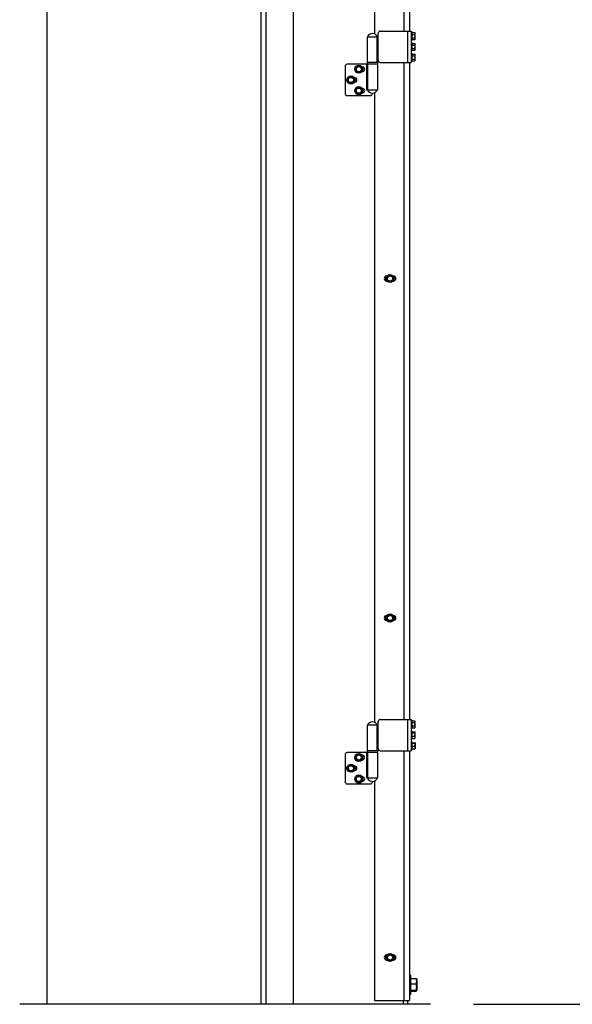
# Model space of a CAD drawing. Header units: inches. Extents: x 170 to 288, y 234 to 248.
# Tile 68 of 192: x 184.74 to 185.92, y 240.14 to 242.24. Entities that reach past the tile are written whole.
import ezdxf

# ---------------------------------------------------------------- set-up
doc = ezdxf.new("R2010")
doc.units = ezdxf.units.IN
doc.header["$LTSCALE"] = 0.25
doc.header["$MEASUREMENT"] = 0
doc.layers.add('ANNOTATIONS', color=1, linetype='Continuous')
doc.layers.add('SLIM E GUIDE MOTOR LH', color=7, linetype='Continuous')
doc.styles.add('ARIAL', font='arial.ttf', dxfattribs={"height": 0.09375})
doc.dimstyles.new('STANDARD$0', dxfattribs={"dimtxt": 0.09375, "dimasz": 0.09375, "dimexe": 0.03125, "dimexo": 0.046875, "dimgap": 0.09, "dimtad": 0, "dimtih": 1, "dimtoh": 1, "dimdec": 4, "dimzin": 0, "dimdsep": 46, "dimtxsty": 'ARIAL', "dimcen": 0.09, "dimadec": 0, "dimazin": 0, "dimtfac": 1, "dimtdec": 4, "dimtofl": 0, "dimtmove": 0, "dimatfit": 1, "dimfxl": 1, "dimtolj": 1, "dimtzin": 0, "dimarcsym": 0})

# ---------------------------------------------------------------- blocks, each defined once
blk = doc.blocks.new('*D11')
at = {"layer": 'ANNOTATIONS', "color": 0, "lineweight": -2, "transparency": 16777216}
for p, q in [((185.6191, 244.1438), (187.0176, 244.1438)), ((186.9864, 244.05), (186.9864, 242.359)), ((186.9864, 240.2332), (186.9864, 241.9242)), ((185.7089, 240.1394), (187.0176, 240.1394))]:
    blk.add_line(p, q, dxfattribs=at)
at = {"layer": 'ANNOTATIONS', "color": 0, "transparency": 16777216}
for points in [[(186.9707, 244.05), (187.002, 244.05), (186.9864, 244.1438)], [(186.9707, 240.2332), (187.002, 240.2332), (186.9864, 240.1394)]]:
    blk.add_solid(points, dxfattribs=at)
at = {"layer": 'defpoints', "color": 0, "transparency": 16777216}
for p in [(185.5723, 244.1438), (186.9864, 244.1438), (185.6621, 240.1394)]:
    blk.add_point(p, dxfattribs=at)
at = {"layer": 'ANNOTATIONS', "color": 0, "transparency": 16777216, "insert": (186.9864, 242.1416), "char_height": 0.09375, "attachment_point": 5, "style": 'ARIAL'}
blk.add_mtext('\\A1;OPENING \\PHEIGHT', dxfattribs=at)

msp = doc.modelspace()

# ---------------------------------------------------------------- linework, layer by layer
at = {"layer": 'SLIM E GUIDE MOTOR LH'}
for p, q in [((184.79888, 240.13944), (184.79888, 245.57528)), ((185.2558, 240.13944), (185.2558, 245.57528)), ((185.26544, 244.18944), (185.26544, 240.13944)), ((185.32413, 244.18944), (185.32413, 240.13944)), ((185.55997, 243.64778), (185.55997, 242.21778)), ((185.57227, 243.64778), (185.57227, 242.21778)), ((185.49747, 243.58297), (185.49747, 242.21176)), ((185.48278, 242.14694), (185.48278, 242.20528)), ((185.5056, 242.20528), (185.48278, 242.20528)), ((185.5036, 242.15111), (185.5036, 242.20528)), ((185.5056, 242.15111), (185.5056, 242.21361)), ((185.50977, 242.21778), (185.57624, 242.21778)), ((185.5681, 242.21778), (185.5681, 242.15111)), ((185.57624, 242.21778), (185.57624, 242.15111)), ((185.57624, 242.21603), (185.5779, 242.21603)), ((185.5779, 242.19869), (185.5779, 242.21603)), ((185.5779, 242.21457), (185.58368, 242.21457)), ((185.5779, 242.21066), (185.58368, 242.21066)), ((185.58367, 242.21459), (185.58424, 242.21361)), ((185.58368, 242.21457), (185.58374, 242.21439)), ((185.58368, 242.21066), (185.58424, 242.21261)), ((185.58424, 242.20111), (185.58424, 242.21361)), ((185.5779, 242.19869), (185.57624, 242.19869)), ((185.57624, 242.19311), (185.5779, 242.19311)), ((185.5779, 242.20345), (185.58368, 242.20345)), ((185.5779, 242.20015), (185.58368, 242.20015)), ((185.5779, 242.17578), (185.5779, 242.19311)), ((185.5779, 242.19166), (185.58368, 242.19166)), ((185.5779, 242.1878), (185.58368, 242.1878)), ((185.58424, 242.20111), (185.58367, 242.20014)), ((185.58368, 242.20015), (185.58424, 242.2018)), ((185.58368, 242.19167), (185.58424, 242.19069)), ((185.58368, 242.19166), (185.58373, 242.19151)), ((185.58368, 242.1878), (185.58424, 242.18973)), ((185.58424, 242.17819), (185.58424, 242.19069)), ((185.5779, 242.17578), (185.57624, 242.17578)), ((185.57624, 242.17019), (185.5779, 242.17019)), ((185.5779, 242.18059), (185.58368, 242.18059)), ((185.5779, 242.17723), (185.58368, 242.17723)), ((185.5779, 242.15286), (185.5779, 242.17019)), ((185.5779, 242.16874), (185.58368, 242.16874)), ((185.5779, 242.16523), (185.58368, 242.16523)), ((185.58368, 242.17723), (185.58424, 242.17891)), ((185.58424, 242.17819), (185.58368, 242.17722)), ((185.58368, 242.16875), (185.58424, 242.16778)), ((185.58368, 242.16523), (185.58424, 242.16699)), ((185.58424, 242.15528), (185.58424, 242.16778)), ((185.43495, 242.14278), (185.43495, 242.08444)), ((185.50378, 242.14694), (185.43911, 242.14694)), ((185.4576, 242.13963), (185.46057, 242.14168)), ((185.48095, 242.14694), (185.48095, 242.09278)), ((185.5056, 242.15111), (185.48278, 242.15111)), ((185.48295, 242.14694), (185.48295, 242.09278)), ((185.50378, 242.15111), (185.50378, 242.09278)), ((185.50977, 242.15111), (185.57624, 242.15111)), ((185.55997, 242.15111), (185.55997, 240.74778)), ((185.57227, 242.15111), (185.57227, 240.74778)), ((185.5779, 242.15286), (185.57624, 242.15286)), ((185.5779, 242.15801), (185.58368, 242.15801)), ((185.5779, 242.15431), (185.58368, 242.15431)), ((185.58368, 242.15431), (185.58424, 242.15616)), ((185.58424, 242.15528), (185.58368, 242.15431)), ((185.45817, 242.13244), (185.45788, 242.13603)), ((185.47063, 242.13342), (185.46766, 242.13138)), ((185.47006, 242.14062), (185.47034, 242.13702)), ((185.47245, 242.14094), (185.47157, 242.14094)), ((185.47157, 242.13211), (185.47245, 242.13211)), ((185.4409, 242.11665), (185.44385, 242.11873)), ((185.44154, 242.10946), (185.44122, 242.11306)), ((185.45399, 242.11057), (185.45104, 242.1085)), ((185.45335, 242.11776), (185.45367, 242.11417)), ((185.45578, 242.11803), (185.4549, 242.11803)), ((185.4549, 242.10919), (185.45578, 242.10919)), ((185.43911, 242.08028), (185.48911, 242.08028)), ((185.45741, 242.09337), (185.46025, 242.09561)), ((185.45844, 242.08623), (185.45793, 242.0898)), ((185.47081, 242.08802), (185.46798, 242.08578)), ((185.46978, 242.09516), (185.4703, 242.09159)), ((185.47245, 242.09511), (185.47157, 242.09511)), ((185.47157, 242.08628), (185.47245, 242.08628)), ((185.48095, 242.09278), (185.50378, 242.09278)), ((185.49328, 242.08444), (185.49328, 242.08549)), ((185.49747, 242.0863), (185.49747, 240.74176)), ((185.52388, 241.69465), (185.52351, 241.69465)), ((185.52351, 241.68424), (185.52388, 241.68424)), ((185.52583, 241.69467), (185.52934, 241.69552)), ((185.52876, 241.68252), (185.52628, 241.68514)), ((185.53578, 241.68421), (185.53227, 241.68337)), ((185.53285, 241.69637), (185.53533, 241.69375)), ((185.5381, 241.69465), (185.53773, 241.69465)), ((185.53773, 241.68424), (185.5381, 241.68424)), ((185.52388, 240.96965), (185.52351, 240.96965)), ((185.52521, 240.969), (185.52858, 240.97028)), ((185.53195, 240.97157), (185.53475, 240.96929)), ((185.5381, 240.96965), (185.53773, 240.96965)), ((185.52351, 240.95924), (185.52388, 240.95924)), ((185.52966, 240.95732), (185.52686, 240.9596)), ((185.5364, 240.95989), (185.53303, 240.9586)), ((185.53773, 240.95924), (185.5381, 240.95924)), ((185.48278, 240.67694), (185.48278, 240.73528)), ((185.5056, 240.73528), (185.48278, 240.73528)), ((185.5036, 240.68111), (185.5036, 240.73528)), ((185.5056, 240.68111), (185.5056, 240.74361)), ((185.50977, 240.74778), (185.57624, 240.74778)), ((185.5681, 240.74778), (185.5681, 240.68111)), ((185.57624, 240.74778), (185.57624, 240.68111)), ((185.57624, 240.74603), (185.5779, 240.74603)), ((185.5779, 240.72869), (185.5779, 240.74603)), ((185.5779, 240.74454), (185.58368, 240.74454)), ((185.5779, 240.74162), (185.58368, 240.74162)), ((185.5779, 240.73445), (185.58368, 240.73445)), ((185.58368, 240.74162), (185.58424, 240.74308)), ((185.58388, 240.74423), (185.58424, 240.74361)), ((185.58388, 240.74423), (185.58388, 240.74423)), ((185.58424, 240.73111), (185.58424, 240.74361)), ((185.5779, 240.72869), (185.57624, 240.72869)), ((185.57624, 240.72311), (185.5779, 240.72311)), ((185.5779, 240.73019), (185.58368, 240.73019)), ((185.5779, 240.70578), (185.5779, 240.72311)), ((185.5779, 240.72146), (185.58368, 240.72146)), ((185.5779, 240.71941), (185.58368, 240.71941)), ((185.5779, 240.7124), (185.58368, 240.7124)), ((185.58368, 240.73019), (185.58424, 240.73232)), ((185.58382, 240.73053), (185.58368, 240.73019)), ((185.58368, 240.71941), (185.58424, 240.72044)), ((185.58424, 240.73111), (185.58388, 240.73049)), ((185.58405, 240.72102), (185.58406, 240.72101)), ((185.58406, 240.72101), (185.58424, 240.72069)), ((185.58424, 240.70819), (185.58424, 240.72069)), ((185.5779, 240.70578), (185.57624, 240.70578)), ((185.57624, 240.70019), (185.5779, 240.70019)), ((185.5779, 240.70743), (185.58368, 240.70743)), ((185.5779, 240.68286), (185.5779, 240.70019)), ((185.5779, 240.69819), (185.58368, 240.69819)), ((185.5779, 240.69726), (185.58368, 240.69726)), ((185.5779, 240.6906), (185.58368, 240.6906)), ((185.58368, 240.70743), (185.58424, 240.70991)), ((185.58397, 240.70793), (185.58368, 240.70743)), ((185.58368, 240.69726), (185.58424, 240.69773)), ((185.58406, 240.70788), (185.58405, 240.70787)), ((185.58424, 240.70819), (185.58406, 240.70788)), ((185.58424, 240.69773), (185.58424, 240.68528)), ((185.43495, 240.67278), (185.43495, 240.61444)), ((185.50378, 240.67694), (185.43911, 240.67694)), ((185.45719, 240.66857), (185.45981, 240.67106)), ((185.46934, 240.6715), (185.47019, 240.66799)), ((185.47245, 240.67094), (185.47157, 240.67094)), ((185.48095, 240.67694), (185.48095, 240.62278)), ((185.5056, 240.68111), (185.48278, 240.68111)), ((185.48295, 240.67694), (185.48295, 240.62278)), ((185.50378, 240.68111), (185.50378, 240.62278)), ((185.50977, 240.68111), (185.57624, 240.68111)), ((185.55997, 240.68111), (185.55997, 240.14778)), ((185.57227, 240.68111), (185.57227, 240.14778)), ((185.5779, 240.68286), (185.57624, 240.68286)), ((185.5779, 240.68487), (185.58368, 240.68487)), ((185.58368, 240.68487), (185.58424, 240.68773)), ((185.452, 240.64921), (185.45329, 240.64584)), ((185.45888, 240.66155), (185.45804, 240.66506)), ((185.47103, 240.66449), (185.46842, 240.662)), ((185.47157, 240.66211), (185.47245, 240.66211)), ((185.44032, 240.64476), (185.4426, 240.64755)), ((185.44289, 240.63801), (185.44161, 240.64138)), ((185.45457, 240.64247), (185.45229, 240.63967)), ((185.45578, 240.64803), (185.4549, 240.64803)), ((185.4549, 240.63919), (185.45578, 240.63919)), ((185.43911, 240.61028), (185.48911, 240.61028)), ((185.4569, 240.62069), (185.4587, 240.62382)), ((185.4605, 240.61444), (185.4587, 240.61757)), ((185.46772, 240.62694), (185.46952, 240.62382)), ((185.47133, 240.62069), (185.46952, 240.61757)), ((185.47245, 240.62511), (185.47157, 240.62511)), ((185.47157, 240.61628), (185.47245, 240.61628)), ((185.48095, 240.62278), (185.50378, 240.62278)), ((185.49328, 240.61444), (185.49328, 240.61549)), ((185.49747, 240.6163), (185.49747, 240.14778)), ((185.52388, 240.24465), (185.52351, 240.24465)), ((185.52351, 240.23424), (185.52388, 240.23424)), ((185.52455, 240.24305), (185.52768, 240.24486)), ((185.5308, 240.23223), (185.52768, 240.23403)), ((185.5308, 240.24666), (185.53393, 240.24486)), ((185.53705, 240.23584), (185.53393, 240.23403)), ((185.5381, 240.24465), (185.53773, 240.24465)), ((185.53773, 240.23424), (185.5381, 240.23424)), ((185.57227, 240.20194), (185.5756, 240.20194)), ((185.5756, 240.16028), (185.5756, 240.20194)), ((185.5756, 240.1945), (185.58662, 240.1945)), ((185.58774, 240.19361), (185.58774, 240.16873)), ((185.5756, 240.18313), (185.58662, 240.18313)), ((185.5756, 240.16974), (185.58662, 240.16974)), ((185.5756, 240.16772), (185.58662, 240.16772)), ((185.49747, 240.14778), (185.57227, 240.14778)), ((185.55867, 240.14778), (185.55867, 240.13944)), ((185.5683, 240.14778), (185.5683, 240.13944)), ((185.5756, 240.16028), (185.57227, 240.16028)), ((185.5683, 240.13944), (184.74018, 240.13944)), ((185.32413, 240.13944), (184.79888, 240.13944)), ((185.61737, 240.13944), (185.32413, 240.13944))]:
    msp.add_line(p, q, dxfattribs=at)
for centre, radius in [((185.46411, 242.13653), 0.00867), ((185.46411, 242.13653), 0.00625), ((185.46411, 242.13653), 0.00547), ((185.44745, 242.11361), 0.00867), ((185.44745, 242.11361), 0.00625), ((185.44745, 242.11361), 0.00547), ((185.46411, 242.09069), 0.00867), ((185.46411, 242.09069), 0.00625), ((185.46411, 242.09069), 0.00547), ((185.5308, 241.68944), 0.00867), ((185.5308, 241.68944), 0.00625), ((185.5308, 241.68944), 0.00547), ((185.5308, 240.96444), 0.00867), ((185.5308, 240.96444), 0.00625), ((185.5308, 240.96444), 0.00547), ((185.46411, 240.66653), 0.00867), ((185.46411, 240.66653), 0.00625), ((185.46411, 240.66653), 0.00547), ((185.44745, 240.64361), 0.00867), ((185.44745, 240.64361), 0.00625), ((185.44745, 240.64361), 0.00547), ((185.46411, 240.62069), 0.00867), ((185.46411, 240.62069), 0.00625), ((185.46411, 240.62069), 0.00547), ((185.5308, 240.23944), 0.00867), ((185.5308, 240.23944), 0.00625), ((185.5308, 240.23944), 0.00547)]:
    msp.add_circle(centre, radius, dxfattribs=at)
for centre, radius, start, end in [((185.49328, 242.20136), 0.01121, 20.44434, 159.55566), ((185.50977, 242.21361), 0.00417, 90, 180), ((185.43911, 242.14278), 0.00417, 90, 180), ((185.50977, 242.15528), 0.00417, 180, 270), ((185.47245, 242.13653), 0.00442, 270, 90), ((185.45578, 242.11361), 0.00442, 270, 90), ((185.43911, 242.08444), 0.00417, 180, 270), ((185.47245, 242.09069), 0.00442, 270, 90), ((185.49328, 242.09669), 0.01121, 200.44434, 339.55566), ((185.48911, 242.08444), 0.00417, 270, 0), ((185.52351, 241.68944), 0.00521, 90, 270), ((185.5381, 241.68944), 0.00521, 270, 90), ((185.52351, 240.96444), 0.00521, 90, 270), ((185.5381, 240.96444), 0.00521, 270, 90), ((185.49328, 240.73136), 0.01121, 20.44434, 159.55566), ((185.50977, 240.74361), 0.00417, 90, 180), ((185.43911, 240.67278), 0.00417, 90, 180), ((185.47245, 240.66653), 0.00442, 270, 90), ((185.50977, 240.68528), 0.00417, 180, 270), ((185.45578, 240.64361), 0.00442, 270, 90), ((185.43911, 240.61444), 0.00417, 180, 270), ((185.47245, 240.62069), 0.00442, 270, 90), ((185.49328, 240.62669), 0.01121, 200.44434, 339.55566), ((185.48911, 240.61444), 0.00417, 270, 0), ((185.52351, 240.23944), 0.00521, 90, 270), ((185.5381, 240.23944), 0.00521, 270, 90)]:
    msp.add_arc(centre, radius, start, end, dxfattribs=at)
for points, knots in [([(185.58424, 242.21261), (185.58424, 242.21266), (185.58423, 242.21332), (185.58394, 242.21397), (185.58368, 242.21457)], [0, 0, 0, 0, 0.0701764, 1, 1, 1, 1]), ([(185.58424, 242.20705), (185.58423, 242.20738), (185.5842, 242.2086), (185.5839, 242.20979), (185.58368, 242.21066)], [0, 0, 0, 0, 0.2686526, 1, 1, 1, 1]), ([(185.58368, 242.20345), (185.58376, 242.20375), (185.58409, 242.20493), (185.58418, 242.20615), (185.58424, 242.20705)], [0, 0, 0, 0, 0.2575358, 1, 1, 1, 1]), ([(185.58424, 242.2018), (185.58424, 242.20184), (185.58423, 242.2024), (185.58394, 242.20294), (185.58368, 242.20345)], [0, 0, 0, 0, 0.07021786, 1, 1, 1, 1]), ([(185.58424, 242.18973), (185.58424, 242.18977), (185.58423, 242.19043), (185.58394, 242.19106), (185.58368, 242.19166)], [0, 0, 0, 0, 0.0702006, 1, 1, 1, 1]), ([(185.58424, 242.1842), (185.58423, 242.18452), (185.5842, 242.18574), (185.5839, 242.18693), (185.58368, 242.1878)], [0, 0, 0, 0, 0.2686644, 1, 1, 1, 1]), ([(185.58368, 242.18059), (185.58376, 242.18089), (185.58409, 242.18207), (185.58418, 242.18329), (185.58424, 242.1842)], [0, 0, 0, 0, 0.25755484, 1, 1, 1, 1]), ([(185.58424, 242.17891), (185.58424, 242.17895), (185.58423, 242.17952), (185.58394, 242.18007), (185.58368, 242.18059)], [0, 0, 0, 0, 0.070192, 1, 1, 1, 1]), ([(185.58424, 242.16699), (185.58424, 242.16703), (185.58423, 242.16762), (185.58394, 242.1682), (185.58368, 242.16874)], [0, 0, 0, 0, 0.0701914, 1, 1, 1, 1]), ([(185.58424, 242.16162), (185.58423, 242.16195), (185.5842, 242.16317), (185.5839, 242.16436), (185.58368, 242.16523)], [0, 0, 0, 0, 0.26861788, 1, 1, 1, 1]), ([(185.46057, 242.14168), (185.46064, 242.14172), (185.46164, 242.14242), (185.46263, 242.14309), (185.46354, 242.14372)], [0, 0, 0, 0, 0.0701868, 1, 1, 1, 1]), ([(185.46354, 242.14372), (185.46433, 242.14335), (185.4654, 242.14284), (185.4665, 242.14231), (185.4668, 242.14217)], [0, 0, 0, 0, 0.7313853, 1, 1, 1, 1]), ([(185.4668, 242.14217), (185.46762, 242.14178), (185.46872, 242.14126), (185.46978, 242.14075), (185.47006, 242.14062)], [0, 0, 0, 0, 0.7424565, 1, 1, 1, 1]), ([(185.58368, 242.15801), (185.58376, 242.15831), (185.58409, 242.15949), (185.58418, 242.16071), (185.58424, 242.16162)], [0, 0, 0, 0, 0.25755358, 1, 1, 1, 1]), ([(185.58424, 242.15616), (185.58424, 242.15621), (185.58423, 242.15683), (185.58394, 242.15744), (185.58368, 242.15801)], [0, 0, 0, 0, 0.0702185, 1, 1, 1, 1]), ([(185.44385, 242.11873), (185.44392, 242.11877), (185.44492, 242.11947), (185.4459, 242.12016), (185.4468, 242.1208)], [0, 0, 0, 0, 0.07018403, 1, 1, 1, 1]), ([(185.4468, 242.1208), (185.44759, 242.12043), (185.44867, 242.11993), (185.44978, 242.11942), (185.45008, 242.11928)], [0, 0, 0, 0, 0.73138021, 1, 1, 1, 1]), ([(185.45788, 242.13603), (185.45787, 242.13612), (185.45778, 242.13733), (185.45768, 242.13852), (185.4576, 242.13963)], [0, 0, 0, 0, 0.0701813, 1, 1, 1, 1]), ([(185.46142, 242.13089), (185.46113, 242.13103), (185.46003, 242.13155), (185.45895, 242.13206), (185.45817, 242.13244)], [0, 0, 0, 0, 0.2686195, 1, 1, 1, 1]), ([(185.46468, 242.12933), (185.46441, 242.12946), (185.46335, 242.12997), (185.46224, 242.13049), (185.46142, 242.13089)], [0, 0, 0, 0, 0.2575482, 1, 1, 1, 1]), ([(185.46766, 242.13138), (185.46758, 242.13133), (185.46658, 242.13064), (185.4656, 242.12996), (185.46468, 242.12933)], [0, 0, 0, 0, 0.0701868, 1, 1, 1, 1]), ([(185.47034, 242.13702), (185.47035, 242.13694), (185.47045, 242.13572), (185.47054, 242.13453), (185.47063, 242.13342)], [0, 0, 0, 0, 0.0701813, 1, 1, 1, 1]), ([(185.44122, 242.11306), (185.44121, 242.11314), (185.4411, 242.11436), (185.441, 242.11554), (185.4409, 242.11665)], [0, 0, 0, 0, 0.0701966, 1, 1, 1, 1]), ([(185.44481, 242.10794), (185.44452, 242.10808), (185.44341, 242.1086), (185.44233, 242.1091), (185.44154, 242.10946)], [0, 0, 0, 0, 0.2686425, 1, 1, 1, 1]), ([(185.44809, 242.10642), (185.44781, 242.10655), (185.44674, 242.10705), (185.44564, 242.10756), (185.44481, 242.10794)], [0, 0, 0, 0, 0.2575578, 1, 1, 1, 1]), ([(185.45104, 242.1085), (185.45097, 242.10845), (185.44997, 242.10775), (185.44899, 242.10706), (185.44809, 242.10642)], [0, 0, 0, 0, 0.07018403, 1, 1, 1, 1]), ([(185.45008, 242.11928), (185.4509, 242.1189), (185.45201, 242.11838), (185.45308, 242.11789), (185.45335, 242.11776)], [0, 0, 0, 0, 0.7424644, 1, 1, 1, 1]), ([(185.45367, 242.11417), (185.45368, 242.11408), (185.45379, 242.11287), (185.45389, 242.11168), (185.45399, 242.11057)], [0, 0, 0, 0, 0.0701966, 1, 1, 1, 1]), ([(185.45793, 242.0898), (185.45791, 242.08989), (185.45774, 242.09109), (185.45757, 242.09227), (185.45741, 242.09337)], [0, 0, 0, 0, 0.0701672, 1, 1, 1, 1]), ([(185.46179, 242.08489), (185.46149, 242.08501), (185.46035, 242.08547), (185.45925, 242.08591), (185.45844, 242.08623)], [0, 0, 0, 0, 0.2686385, 1, 1, 1, 1]), ([(185.46025, 242.09561), (185.46031, 242.09566), (185.46127, 242.09641), (185.46221, 242.09715), (185.46308, 242.09784)], [0, 0, 0, 0, 0.0701898, 1, 1, 1, 1]), ([(185.46514, 242.08355), (185.46486, 242.08366), (185.46377, 242.0841), (185.46263, 242.08455), (185.46179, 242.08489)], [0, 0, 0, 0, 0.2575461, 1, 1, 1, 1]), ([(185.46308, 242.09784), (185.46389, 242.09751), (185.46499, 242.09707), (185.46613, 242.09662), (185.46643, 242.0965)], [0, 0, 0, 0, 0.7313651, 1, 1, 1, 1]), ([(185.46798, 242.08578), (185.46791, 242.08573), (185.46695, 242.08498), (185.46602, 242.08424), (185.46514, 242.08355)], [0, 0, 0, 0, 0.0701898, 1, 1, 1, 1]), ([(185.46643, 242.0965), (185.46727, 242.09616), (185.46841, 242.09571), (185.4695, 242.09527), (185.46978, 242.09516)], [0, 0, 0, 0, 0.7424551, 1, 1, 1, 1]), ([(185.4703, 242.09159), (185.47031, 242.0915), (185.47048, 242.0903), (185.47065, 242.08911), (185.47081, 242.08802)], [0, 0, 0, 0, 0.0702095, 1, 1, 1, 1]), ([(185.52379, 241.68775), (185.52387, 241.68804), (185.52421, 241.68917), (185.52455, 241.69034), (185.52481, 241.69121)], [0, 0, 0, 0, 0.2575467, 1, 1, 1, 1]), ([(185.52628, 241.68514), (185.52622, 241.6852), (185.52538, 241.68608), (185.52455, 241.68695), (185.52379, 241.68775)], [0, 0, 0, 0, 0.0701925, 1, 1, 1, 1]), ([(185.52481, 241.69121), (185.5249, 241.69153), (185.52525, 241.6927), (185.52559, 241.69384), (185.52583, 241.69467)], [0, 0, 0, 0, 0.2686517, 1, 1, 1, 1]), ([(185.53227, 241.68337), (185.53219, 241.68335), (185.531, 241.68306), (185.52984, 241.68278), (185.52876, 241.68252)], [0, 0, 0, 0, 0.070191, 1, 1, 1, 1]), ([(185.52934, 241.69552), (185.52942, 241.69554), (185.53061, 241.69583), (185.53177, 241.69611), (185.53285, 241.69637)], [0, 0, 0, 0, 0.07019026, 1, 1, 1, 1]), ([(185.53533, 241.69375), (185.53539, 241.69369), (185.53623, 241.69281), (185.53706, 241.69194), (185.53782, 241.69114)], [0, 0, 0, 0, 0.0701925, 1, 1, 1, 1]), ([(185.5368, 241.68768), (185.53654, 241.68681), (185.5362, 241.68563), (185.53586, 241.68451), (185.53578, 241.68421)], [0, 0, 0, 0, 0.7424638, 1, 1, 1, 1]), ([(185.53782, 241.69114), (185.53757, 241.6903), (185.53724, 241.68916), (185.53689, 241.68799), (185.5368, 241.68768)], [0, 0, 0, 0, 0.7313783, 1, 1, 1, 1]), ([(185.52406, 240.96187), (185.52411, 240.96217), (185.5243, 240.96333), (185.52449, 240.96454), (185.52463, 240.96544)], [0, 0, 0, 0, 0.2575348, 1, 1, 1, 1]), ([(185.52463, 240.96544), (185.52469, 240.96576), (185.52488, 240.96697), (185.52507, 240.96814), (185.52521, 240.969)], [0, 0, 0, 0, 0.268646, 1, 1, 1, 1]), ([(185.52858, 240.97028), (185.52866, 240.97031), (185.5298, 240.97075), (185.53091, 240.97117), (185.53195, 240.97157)], [0, 0, 0, 0, 0.07018724, 1, 1, 1, 1]), ([(185.53475, 240.96929), (185.53481, 240.96924), (185.53576, 240.96847), (185.53669, 240.96772), (185.53755, 240.96702)], [0, 0, 0, 0, 0.07018508, 1, 1, 1, 1]), ([(185.53755, 240.96702), (185.53741, 240.96616), (185.53722, 240.96498), (185.53703, 240.96378), (185.53698, 240.96345)], [0, 0, 0, 0, 0.73135521, 1, 1, 1, 1]), ([(185.52686, 240.9596), (185.52679, 240.95965), (185.52585, 240.96042), (185.52492, 240.96117), (185.52406, 240.96187)], [0, 0, 0, 0, 0.0702353, 1, 1, 1, 1]), ([(185.53303, 240.9586), (185.53295, 240.95857), (185.53181, 240.95814), (185.5307, 240.95771), (185.52966, 240.95732)], [0, 0, 0, 0, 0.07018724, 1, 1, 1, 1]), ([(185.53698, 240.96345), (185.53683, 240.96256), (185.53664, 240.96135), (185.53645, 240.96019), (185.5364, 240.95989)], [0, 0, 0, 0, 0.7424033, 1, 1, 1, 1]), ([(185.58424, 240.73804), (185.58423, 240.73836), (185.5842, 240.73958), (185.5839, 240.74076), (185.58368, 240.74162)], [0, 0, 0, 0, 0.2686246, 1, 1, 1, 1]), ([(185.58368, 240.73445), (185.58376, 240.73475), (185.58409, 240.73592), (185.58418, 240.73713), (185.58424, 240.73804)], [0, 0, 0, 0, 0.2575991, 1, 1, 1, 1]), ([(185.58424, 240.73232), (185.58424, 240.73237), (185.58423, 240.73309), (185.58394, 240.73379), (185.58368, 240.73445)], [0, 0, 0, 0, 0.07019064, 1, 1, 1, 1]), ([(185.58424, 240.74308), (185.58424, 240.74311), (185.58423, 240.74349), (185.58402, 240.74386), (185.58382, 240.74419)], [0, 0, 0, 0, 0.0917314, 1, 1, 1, 1]), ([(185.58424, 240.72044), (185.58424, 240.72046), (185.58423, 240.72081), (185.58394, 240.72115), (185.58368, 240.72146)], [0, 0, 0, 0, 0.0702001, 1, 1, 1, 1]), ([(185.58424, 240.7159), (185.58423, 240.71622), (185.5842, 240.71741), (185.5839, 240.71857), (185.58368, 240.71941)], [0, 0, 0, 0, 0.2686567, 1, 1, 1, 1]), ([(185.58368, 240.7124), (185.58376, 240.71269), (185.58409, 240.71383), (185.58418, 240.71502), (185.58424, 240.7159)], [0, 0, 0, 0, 0.2575767, 1, 1, 1, 1]), ([(185.58424, 240.70991), (185.58424, 240.70997), (185.58423, 240.71081), (185.58394, 240.71163), (185.58368, 240.7124)], [0, 0, 0, 0, 0.0702323, 1, 1, 1, 1]), ([(185.58424, 240.69773), (185.58424, 240.69774), (185.58423, 240.69789), (185.58394, 240.69805), (185.58368, 240.69819)], [0, 0, 0, 0, 0.0701939, 1, 1, 1, 1]), ([(185.58424, 240.69393), (185.58423, 240.69424), (185.5842, 240.69536), (185.5839, 240.69646), (185.58368, 240.69726)], [0, 0, 0, 0, 0.2686473, 1, 1, 1, 1]), ([(185.58368, 240.6906), (185.58376, 240.69088), (185.58409, 240.69197), (185.58418, 240.6931), (185.58424, 240.69393)], [0, 0, 0, 0, 0.2575757, 1, 1, 1, 1]), ([(185.58424, 240.68773), (185.58424, 240.6878), (185.58423, 240.68877), (185.58394, 240.68972), (185.58368, 240.6906)], [0, 0, 0, 0, 0.0701598, 1, 1, 1, 1]), ([(185.45981, 240.67106), (185.45987, 240.67112), (185.46075, 240.67196), (185.46162, 240.67278), (185.46242, 240.67354)], [0, 0, 0, 0, 0.07020217, 1, 1, 1, 1]), ([(185.46242, 240.67354), (185.46325, 240.6733), (185.46439, 240.67296), (185.46557, 240.67262), (185.46588, 240.67252)], [0, 0, 0, 0, 0.731365, 1, 1, 1, 1]), ([(185.46588, 240.67252), (185.46675, 240.67227), (185.46792, 240.67192), (185.46905, 240.67159), (185.46934, 240.6715)], [0, 0, 0, 0, 0.7424476, 1, 1, 1, 1]), ([(185.58424, 240.68533), (185.58424, 240.68532), (185.58423, 240.68516), (185.58394, 240.68501), (185.58368, 240.68487)], [0, 0, 0, 0, 0.0701968, 1, 1, 1, 1]), ([(185.4426, 240.64755), (185.44265, 240.64762), (185.44342, 240.64857), (185.44417, 240.64949), (185.44487, 240.65035)], [0, 0, 0, 0, 0.07020229, 1, 1, 1, 1]), ([(185.44487, 240.65035), (185.44573, 240.65022), (185.44691, 240.65003), (185.44811, 240.64983), (185.44844, 240.64978)], [0, 0, 0, 0, 0.7313685, 1, 1, 1, 1]), ([(185.44844, 240.64978), (185.44933, 240.64964), (185.45054, 240.64944), (185.4517, 240.64926), (185.452, 240.64921)], [0, 0, 0, 0, 0.7424477, 1, 1, 1, 1]), ([(185.45804, 240.66506), (185.45802, 240.66515), (185.45773, 240.66633), (185.45745, 240.66749), (185.45719, 240.66857)], [0, 0, 0, 0, 0.0702066, 1, 1, 1, 1]), ([(185.46234, 240.66053), (185.46203, 240.66063), (185.46086, 240.66097), (185.45972, 240.66131), (185.45888, 240.66155)], [0, 0, 0, 0, 0.2686235, 1, 1, 1, 1]), ([(185.4658, 240.65951), (185.46551, 240.6596), (185.46439, 240.65993), (185.46321, 240.66028), (185.46234, 240.66053)], [0, 0, 0, 0, 0.2575524, 1, 1, 1, 1]), ([(185.46842, 240.662), (185.46836, 240.66194), (185.46747, 240.6611), (185.46661, 240.66028), (185.4658, 240.65951)], [0, 0, 0, 0, 0.0701981, 1, 1, 1, 1]), ([(185.47019, 240.66799), (185.47021, 240.66791), (185.47049, 240.66673), (185.47077, 240.66556), (185.47103, 240.66449)], [0, 0, 0, 0, 0.0702066, 1, 1, 1, 1]), ([(185.44161, 240.64138), (185.44158, 240.64146), (185.44114, 240.6426), (185.44072, 240.64372), (185.44032, 240.64476)], [0, 0, 0, 0, 0.0701992, 1, 1, 1, 1]), ([(185.44645, 240.63744), (185.44613, 240.63749), (185.44492, 240.63769), (185.44375, 240.63787), (185.44289, 240.63801)], [0, 0, 0, 0, 0.2686354, 1, 1, 1, 1]), ([(185.45002, 240.63687), (185.44972, 240.63692), (185.44856, 240.6371), (185.44735, 240.6373), (185.44645, 240.63744)], [0, 0, 0, 0, 0.2575485, 1, 1, 1, 1]), ([(185.45229, 240.63967), (185.45224, 240.6396), (185.45147, 240.63866), (185.45072, 240.63773), (185.45002, 240.63687)], [0, 0, 0, 0, 0.07019915, 1, 1, 1, 1]), ([(185.45329, 240.64584), (185.45332, 240.64576), (185.45375, 240.64462), (185.45418, 240.6435), (185.45457, 240.64247)], [0, 0, 0, 0, 0.0702048, 1, 1, 1, 1]), ([(185.4587, 240.61757), (185.45866, 240.61764), (185.45805, 240.6187), (185.45745, 240.61973), (185.4569, 240.62069)], [0, 0, 0, 0, 0.0701998, 1, 1, 1, 1]), ([(185.4587, 240.62382), (185.45874, 240.62389), (185.45935, 240.62495), (185.45995, 240.62598), (185.4605, 240.62694)], [0, 0, 0, 0, 0.0702, 1, 1, 1, 1]), ([(185.4605, 240.62694), (185.46137, 240.62694), (185.46256, 240.62694), (185.46378, 240.62694), (185.46411, 240.62694)], [0, 0, 0, 0, 0.7313691, 1, 1, 1, 1]), ([(185.46411, 240.61444), (185.46378, 240.61444), (185.46256, 240.61444), (185.46137, 240.61444), (185.4605, 240.61444)], [0, 0, 0, 0, 0.2686309, 1, 1, 1, 1]), ([(185.46411, 240.62694), (185.46502, 240.62694), (185.46624, 240.62694), (185.46742, 240.62694), (185.46772, 240.62694)], [0, 0, 0, 0, 0.7424515, 1, 1, 1, 1]), ([(185.46772, 240.61444), (185.46742, 240.61444), (185.46624, 240.61444), (185.46502, 240.61444), (185.46411, 240.61444)], [0, 0, 0, 0, 0.2575485, 1, 1, 1, 1]), ([(185.46952, 240.61757), (185.46948, 240.6175), (185.46887, 240.61644), (185.46828, 240.61541), (185.46772, 240.61444)], [0, 0, 0, 0, 0.0702, 1, 1, 1, 1]), ([(185.46952, 240.62382), (185.46957, 240.62375), (185.47018, 240.62269), (185.47077, 240.62166), (185.47133, 240.62069)], [0, 0, 0, 0, 0.0701335, 1, 1, 1, 1]), ([(185.52455, 240.23944), (185.52455, 240.23977), (185.52455, 240.24099), (185.52455, 240.24218), (185.52455, 240.24305)], [0, 0, 0, 0, 0.2686692, 1, 1, 1, 1]), ([(185.52455, 240.23584), (185.52455, 240.23614), (185.52455, 240.23732), (185.52455, 240.23854), (185.52455, 240.23944)], [0, 0, 0, 0, 0.2575222, 1, 1, 1, 1]), ([(185.52768, 240.23403), (185.52761, 240.23407), (185.52655, 240.23468), (185.52552, 240.23528), (185.52455, 240.23584)], [0, 0, 0, 0, 0.0701991, 1, 1, 1, 1]), ([(185.52768, 240.24486), (185.52775, 240.2449), (185.52881, 240.24551), (185.52984, 240.24611), (185.5308, 240.24666)], [0, 0, 0, 0, 0.0702048, 1, 1, 1, 1]), ([(185.53393, 240.23403), (185.53386, 240.23399), (185.5328, 240.23338), (185.53177, 240.23278), (185.5308, 240.23223)], [0, 0, 0, 0, 0.0701961, 1, 1, 1, 1]), ([(185.53393, 240.24486), (185.534, 240.24481), (185.53506, 240.2442), (185.53609, 240.24361), (185.53705, 240.24305)], [0, 0, 0, 0, 0.0702077, 1, 1, 1, 1]), ([(185.53705, 240.24305), (185.53705, 240.24218), (185.53705, 240.24099), (185.53705, 240.23977), (185.53705, 240.23944)], [0, 0, 0, 0, 0.7313308, 1, 1, 1, 1]), ([(185.53705, 240.23944), (185.53705, 240.23854), (185.53705, 240.23732), (185.53705, 240.23614), (185.53705, 240.23584)], [0, 0, 0, 0, 0.7424778, 1, 1, 1, 1]), ([(185.58774, 240.18881), (185.58774, 240.18895), (185.58773, 240.18997), (185.58748, 240.19189), (185.58691, 240.19362), (185.58662, 240.1945)], [0, 0, 0, 0, 0.0701013, 0.5307925, 1, 1, 1, 1]), ([(185.58662, 240.1945), (185.58693, 240.19433), (185.58756, 240.194), (185.58768, 240.19366), (185.58774, 240.19349)], [0, 0, 0, 0, 0.4954695, 1, 1, 1, 1]), ([(185.58662, 240.18313), (185.58693, 240.18405), (185.58756, 240.18592), (185.58768, 240.18784), (185.58774, 240.18881)], [0, 0, 0, 0, 0.4954607, 1, 1, 1, 1]), ([(185.58774, 240.17644), (185.58772, 240.177), (185.58767, 240.17926), (185.58707, 240.18147), (185.58662, 240.18313)], [0, 0, 0, 0, 0.2463304, 1, 1, 1, 1]), ([(185.58662, 240.16974), (185.58677, 240.17024), (185.58743, 240.17243), (185.5876, 240.17469), (185.58774, 240.17644)], [0, 0, 0, 0, 0.22938482, 1, 1, 1, 1]), ([(185.58774, 240.16873), (185.58774, 240.16876), (185.58773, 240.16894), (185.58748, 240.16928), (185.58691, 240.16959), (185.58662, 240.16974)], [0, 0, 0, 0, 0.0700899, 0.5307963, 1, 1, 1, 1]), ([(185.58662, 240.16772), (185.58693, 240.16789), (185.58756, 240.16822), (185.58768, 240.16856), (185.58774, 240.16873)], [0, 0, 0, 0, 0.4954486, 1, 1, 1, 1])]:
    msp.add_open_spline(points, degree=3, knots=knots, dxfattribs=at)

# ---------------------------------------------------------------- dimensions: what is measured, and where the dimension line sits
at = {"layer": 'ANNOTATIONS'}
dim = msp.add_linear_dim(base=(186.98637, 244.14378), p1=(185.66205, 240.13944), p2=(185.57227, 244.14378), angle=90, text='OPENING \\PHEIGHT', dimstyle='STANDARD$0', dxfattribs=at)
dim.commit()
dim.dimension.update_dxf_attribs({"geometry": '*D11', "text_midpoint": (186.98637, 242.14161)})

doc.saveas('drawing.dxf')
